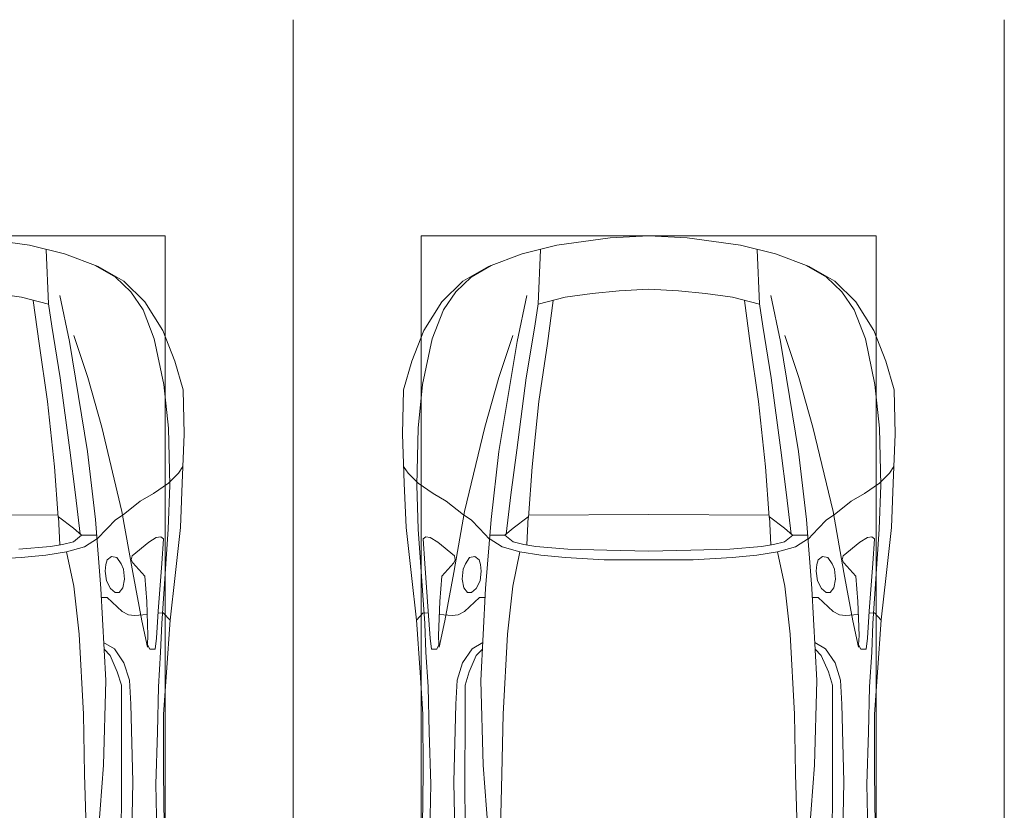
# Model space of a CAD drawing. Header units: millimetres. Extents: x -32229 to 192519, y -13689 to 125138.
# Tile 225 of 256: x 53473 to 56935, y 101530 to 104310. Entities that reach past the tile are written whole.
import ezdxf

# ---------------------------------------------------------------- set-up
doc = ezdxf.new("R2010")
doc.units = ezdxf.units.MM
doc.layers.add('A-DETL-GENF-OTLN', color=7, linetype='Continuous', lineweight=18)
doc.layers.add('C-PRKG-____-OTLN', color=7, linetype='Continuous', lineweight=18)

# ---------------------------------------------------------------- blocks, each defined once
blk = doc.blocks.new('АР_Машиноместо - 4900x2400_М__5300х2500_-3113489--01 ЭЛ')
at = {"layer": 'A-DETL-GENF-OTLN', "color": 253, "lineweight": 13, "true_color": 0xaaaaaa}
for p, q in [((1385.4, 4493), (1573, 4466.6)), ((1573, 4466.6), (1695.6, 4436.7)), ((1638.8, 4260.3), (1630.7, 4451.1)), ((1695.6, 4436.7), (1814, 4391.6)), ((1814, 4391.6), (1903.7, 4340.6)), ((1903.7, 4340.6), (1977.5, 4267.9)), ((1449.6, 4297.3), (1544.5, 4283.9)), ((1544.5, 4283.9), (1639, 4259.4)), ((1586, 4272.5), (1606.4, 4121.6)), ((1977.5, 4267.9), (2041.4, 4167)), ((2041.4, 4167), (2083.6, 4059.2)), ((1606.4, 4121.6), (1636.1, 3917.5)), ((2083.6, 4059.2), (2112.6, 3958.4)), ((2112.6, 3958.4), (2116, 3802.9)), ((1636.1, 3917.5), (1659.9, 3687.8)), ((2116, 3802.9), (2109.8, 3630)), ((1659.9, 3687.8), (1673.4, 3509.6)), ((2096.2, 3665.5), (2111.9, 3688.4)), ((2061.4, 3629.8), (2096.2, 3665.5)), ((2008.6, 3594.2), (2061.4, 3629.8)), ((2109.8, 3630), (2102.9, 3474.2)), ((1901.7, 3518.6), (1962.1, 3567)), ((1962.1, 3567), (2008.6, 3594.2)), ((1250, 3520.1), (1672.8, 3517.2)), ((1674.4, 3512.1), (1679, 3413)), ((1726.8, 3472.4), (1674.4, 3512.1)), ((1823.6, 3260.1), (1804.3, 3502.8)), ((1845.3, 3470.4), (1875.1, 3501.2)), ((1875.1, 3501.2), (1901.7, 3518.6)), ((1755.7, 3447), (1726.8, 3472.4)), ((1809.8, 3433.7), (1845.3, 3470.4)), ((2102.9, 3474.2), (2084.3, 3305.9)), ((1727, 3424.2), (1755.7, 3447)), ((1755.7, 3447.2), (1808.7, 3447.2)), ((2018.5, 3439.1), (1992, 3422.8)), ((2033.8, 3441.1), (2018.5, 3439.1)), ((2043.4, 3434.5), (2033.8, 3441.1)), ((2037.8, 3347.3), (2043.4, 3434.5)), ((1534.7, 3397.8), (1646.7, 3407.2)), ((1646.7, 3407.2), (1688.9, 3414.8)), ((1688.9, 3414.8), (1727, 3424.2)), ((1992, 3422.8), (1933.2, 3375.1)), ((1845.9, 3360.7), (1841.3, 3344.5)), ((1861.3, 3372.5), (1845.9, 3360.7)), ((1880, 3369.3), (1861.3, 3372.5)), ((1894.8, 3346.8), (1880, 3369.3)), ((1933.2, 3375.1), (1930.3, 3360.7)), ((1930.3, 3360.7), (1935.4, 3349.7)), ((1841.3, 3344.5), (1838.9, 3321.2)), ((1902.9, 3327.4), (1894.8, 3346.8)), ((1906.4, 3292.5), (1902.9, 3327.4)), ((1935.4, 3349.7), (1977.8, 3303.2)), ((2025.2, 3179.9), (2037.8, 3347.3)), ((1838.9, 3321.2), (1842.8, 3286.3)), ((1900.2, 3262.3), (1906.4, 3292.5)), ((1977.8, 3303.2), (1984.7, 3213.7)), ((2084.3, 3305.9), (2067.1, 3148.3)), ((1840.7, 2936), (1823.6, 3260.1)), ((1842.8, 3286.3), (1856.8, 3259.9)), ((1856.8, 3259.9), (1873.2, 3246.1)), ((1887.9, 3245.7), (1900.2, 3262.3)), ((1825.4, 3227.6), (1845.5, 3228.1)), ((1845.5, 3228.1), (1898.3, 3179.4)), ((1873.2, 3246.1), (1887.9, 3245.7)), ((1984.7, 3213.7), (1989.1, 3094.6)), ((1898.3, 3179.4), (1920.5, 3167.7)), ((1920.5, 3167.7), (1941.6, 3165.4)), ((1941.6, 3165.4), (1986.4, 3168)), ((2019.2, 3085), (2025.2, 3179.9)), ((2024.8, 3173.5), (2043.1, 3174.2)), ((2043.1, 3174.2), (2067.1, 3148.3)), ((2067.2, 3149.3), (2054, 2964.8)), ((1989.1, 3094.6), (1987.8, 3061.4)), ((2014.4, 3046.1), (2019.2, 3085)), ((1987.8, 3061.4), (1995.5, 3046.6)), ((1995.5, 3046.6), (2014.4, 3046.1)), ((1834.9, 3046.1), (1856.4, 3024.6)), ((1856.4, 3024.6), (1881.3, 2966.7)), ((1881.3, 2966.7), (1895.6, 2919.4)), ((2054, 2964.8), (2043.9, 2818.3)), ((1832.2, 2638.3), (1840.7, 2936)), ((1895.6, 2919.4), (1895.6, 2850.8)), ((1895.6, 2850.8), (1896.5, 2534.3)), ((2043.9, 2818.3), (2043.2, 2613.6)), ((1815.2, 2406.5), (1832.2, 2638.3)), ((2043.2, 2613.6), (2045.5, 2423.6)), ((1896.5, 2534.3), (1893.9, 2314.9))]:
    blk.add_line(p, q, dxfattribs=at)
at = {"layer": 'A-DETL-GENF-OTLN', "color": 254, "lineweight": 13, "true_color": 0xd4d4d4}
for p, q in [((1803.7, 4395.8), (1875, 4354.8)), ((1875, 4354.8), (1928.5, 4303.1)), ((1928.5, 4303.1), (1972.2, 4239.8)), ((1651, 4182.8), (1638.8, 4260.3)), ((1713.1, 4128.3), (1678.9, 4289.8)), ((1972.2, 4239.8), (2011.4, 4138.1)), ((1680.6, 4000.8), (1651, 4182.8)), ((1776.8, 3741.5), (1713.1, 4128.3)), ((1777.3, 4001.8), (1728.3, 4149.8)), ((2011.4, 4138.1), (2045.3, 3976.8)), ((1714.3, 3746.6), (1680.6, 4000.8)), ((1826.4, 3827.1), (1777.3, 4001.8)), ((2045.3, 3976.8), (2061.4, 3823.4)), ((1897.7, 3530.2), (1826.4, 3827.1)), ((2061.4, 3823.4), (2065.8, 3623.7)), ((1734.5, 3589.1), (1714.3, 3746.6)), ((1804.3, 3502.8), (1776.8, 3741.5)), ((2065.8, 3623.7), (2060.5, 3468.5)), ((1750.9, 3450.8), (1734.5, 3589.1)), ((1936, 3316.2), (1897.7, 3530.2)), ((2060.5, 3468.5), (2038, 3136.6)), ((1765.4, 3405.8), (1811.5, 3435.5)), ((1702.9, 3388.2), (1765.4, 3405.8)), ((1406.5, 3360.7), (1542.9, 3368.9)), ((1542.9, 3368.9), (1630, 3377.1)), ((1630, 3377.1), (1702.9, 3388.2)), ((1728.3, 3268.5), (1702.9, 3388.2)), ((1967.3, 3145.9), (1936, 3316.2)), ((1747.2, 3099), (1728.3, 3268.5)), ((1987.5, 3053.2), (1967.3, 3145.9)), ((2038, 3136.6), (2033.7, 3036.3)), ((1762.2, 2818.3), (1747.2, 3099)), ((1871, 3048.1), (1833.3, 3069.7)), ((1904.8, 2997.9), (1871, 3048.1)), ((2033.7, 3036.3), (2026.1, 2913.7)), ((1924.3, 2937.4), (1904.8, 2997.9)), ((1928.4, 2853.3), (1924.3, 2937.4)), ((2026.1, 2913.7), (2022.2, 2754.7)), ((1935.6, 2580.5), (1928.4, 2853.3)), ((1766.2, 2606.7), (1762.2, 2818.3)), ((2022.2, 2754.7), (2016.7, 2571.4)), ((1771.6, 2415.7), (1766.2, 2606.7)), ((1929.4, 2291.4), (1935.6, 2580.5)), ((2016.7, 2571.4), (2022, 2290))]:
    blk.add_line(p, q, dxfattribs=at)
at = {"layer": 'C-PRKG-____-OTLN', "color": 253, "lineweight": 13, "true_color": 0xaaaaaa}
for p, q in [((2500, 0), (2500, 5259.8)), ((450, 4500), (2050, 4500)), ((2050, 800), (2050, 4500))]:
    blk.add_line(p, q, dxfattribs=at)
blk = doc.blocks.new('АР_Машиноместо - 4900x2400_М__5300х2500_-V17--01 ЭЛ')
at = {"layer": 'A-DETL-GENF-OTLN', "color": 254, "lineweight": 13, "true_color": 0xd4d4d4}
for p, q in [((483.3, -2571.4), (478, -2290)), ((570.6, -2291.4), (564.4, -2580.5)), ((1929.4, -2291.4), (1935.6, -2580.5)), ((2016.7, -2571.4), (2022, -2290)), ((728.4, -2415.7), (733.8, -2606.7)), ((1771.6, -2415.7), (1766.2, -2606.7)), ((477.8, -2754.7), (483.3, -2571.4)), ((564.4, -2580.5), (571.6, -2853.3)), ((1935.6, -2580.5), (1928.4, -2853.3)), ((2022.2, -2754.7), (2016.7, -2571.4)), ((733.8, -2606.7), (737.8, -2818.3)), ((1766.2, -2606.7), (1762.2, -2818.3)), ((473.9, -2913.7), (477.8, -2754.7)), ((2026.1, -2913.7), (2022.2, -2754.7)), ((737.8, -2818.3), (752.8, -3099)), ((1762.2, -2818.3), (1747.2, -3099)), ((571.6, -2853.3), (575.7, -2937.4)), ((1928.4, -2853.3), (1924.3, -2937.4)), ((466.3, -3036.3), (473.9, -2913.7)), ((575.7, -2937.4), (595.2, -2997.9)), ((1924.3, -2937.4), (1904.8, -2997.9)), ((2033.7, -3036.3), (2026.1, -2913.7)), ((595.2, -2997.9), (629, -3048.1)), ((1904.8, -2997.9), (1871, -3048.1)), ((462, -3136.6), (466.3, -3036.3)), ((2038, -3136.6), (2033.7, -3036.3)), ((512.5, -3053.2), (532.7, -3145.9)), ((629, -3048.1), (666.7, -3069.7)), ((1871, -3048.1), (1833.3, -3069.7)), ((1987.5, -3053.2), (1967.3, -3145.9)), ((752.8, -3099), (771.7, -3268.5)), ((1747.2, -3099), (1728.3, -3268.5)), ((439.5, -3468.5), (462, -3136.6)), ((532.7, -3145.9), (564, -3316.2)), ((1967.3, -3145.9), (1936, -3316.2)), ((2060.5, -3468.5), (2038, -3136.6)), ((771.7, -3268.5), (797.1, -3388.2)), ((1728.3, -3268.5), (1702.9, -3388.2)), ((564, -3316.2), (602.3, -3530.2)), ((1936, -3316.2), (1897.7, -3530.2)), ((797.1, -3388.2), (734.6, -3405.8)), ((870, -3377.1), (797.1, -3388.2)), ((957.1, -3368.9), (870, -3377.1)), ((1093.5, -3360.7), (957.1, -3368.9)), ((1250, -3360.7), (1093.5, -3360.7)), ((1250, -3360.7), (1406.5, -3360.7)), ((1406.5, -3360.7), (1542.9, -3368.9)), ((1542.9, -3368.9), (1630, -3377.1)), ((1630, -3377.1), (1702.9, -3388.2)), ((1702.9, -3388.2), (1765.4, -3405.8)), ((734.6, -3405.8), (688.5, -3435.5)), ((1765.4, -3405.8), (1811.5, -3435.5)), ((749.1, -3450.8), (765.5, -3589.1)), ((1750.9, -3450.8), (1734.5, -3589.1)), ((434.2, -3623.7), (439.5, -3468.5)), ((2065.8, -3623.7), (2060.5, -3468.5)), ((602.3, -3530.2), (673.6, -3827.1)), ((695.7, -3502.8), (723.2, -3741.5)), ((1804.3, -3502.8), (1776.8, -3741.5)), ((1897.7, -3530.2), (1826.4, -3827.1)), ((765.5, -3589.1), (785.7, -3746.6)), ((1734.5, -3589.1), (1714.3, -3746.6)), ((438.6, -3823.4), (434.2, -3623.7)), ((2061.4, -3823.4), (2065.8, -3623.7)), ((723.2, -3741.5), (786.9, -4128.3)), ((785.7, -3746.6), (819.4, -4000.8)), ((1714.3, -3746.6), (1680.6, -4000.8)), ((1776.8, -3741.5), (1713.1, -4128.3)), ((454.7, -3976.8), (438.6, -3823.4)), ((673.6, -3827.1), (722.7, -4001.8)), ((1826.4, -3827.1), (1777.3, -4001.8)), ((2045.3, -3976.8), (2061.4, -3823.4)), ((488.6, -4138.1), (454.7, -3976.8)), ((2011.4, -4138.1), (2045.3, -3976.8)), ((722.7, -4001.8), (771.7, -4149.8)), ((819.4, -4000.8), (849, -4182.8)), ((1680.6, -4000.8), (1651, -4182.8)), ((1777.3, -4001.8), (1728.3, -4149.8)), ((527.8, -4239.8), (488.6, -4138.1)), ((786.9, -4128.3), (821.1, -4289.8)), ((1713.1, -4128.3), (1678.9, -4289.8)), ((1972.2, -4239.8), (2011.4, -4138.1)), ((849, -4182.8), (861.2, -4260.3)), ((1651, -4182.8), (1638.8, -4260.3)), ((571.5, -4303.1), (527.8, -4239.8)), ((1928.5, -4303.1), (1972.2, -4239.8)), ((625, -4354.8), (571.5, -4303.1)), ((1875, -4354.8), (1928.5, -4303.1)), ((696.3, -4395.8), (625, -4354.8)), ((1803.7, -4395.8), (1875, -4354.8))]:
    blk.add_line(p, q, dxfattribs=at)
at = {"layer": 'A-DETL-GENF-OTLN', "color": 253, "lineweight": 13, "true_color": 0xaaaaaa}
for p, q in [((603.5, -2534.3), (606.1, -2314.9)), ((1896.5, -2534.3), (1893.9, -2314.9)), ((684.8, -2406.5), (667.8, -2638.3)), ((1815.2, -2406.5), (1832.2, -2638.3)), ((456.8, -2613.6), (454.5, -2423.6)), ((2043.2, -2613.6), (2045.5, -2423.6)), ((604.4, -2850.8), (603.5, -2534.3)), ((1895.6, -2850.8), (1896.5, -2534.3)), ((456.1, -2818.3), (456.8, -2613.6)), ((2043.9, -2818.3), (2043.2, -2613.6)), ((667.8, -2638.3), (659.3, -2936)), ((1832.2, -2638.3), (1840.7, -2936)), ((446, -2964.8), (456.1, -2818.3)), ((2054, -2964.8), (2043.9, -2818.3)), ((604.4, -2919.4), (604.4, -2850.8)), ((1895.6, -2919.4), (1895.6, -2850.8)), ((618.7, -2966.7), (604.4, -2919.4)), ((659.3, -2936), (676.4, -3260.1)), ((1840.7, -2936), (1823.6, -3260.1)), ((1881.3, -2966.7), (1895.6, -2919.4)), ((432.8, -3149.3), (446, -2964.8)), ((643.6, -3024.6), (618.7, -2966.7)), ((1856.4, -3024.6), (1881.3, -2966.7)), ((2067.2, -3149.3), (2054, -2964.8)), ((485.6, -3046.1), (480.8, -3085)), ((504.5, -3046.6), (485.6, -3046.1)), ((665.1, -3046.1), (643.6, -3024.6)), ((1834.9, -3046.1), (1856.4, -3024.6)), ((1995.5, -3046.6), (2014.4, -3046.1)), ((2014.4, -3046.1), (2019.2, -3085)), ((512.2, -3061.4), (504.5, -3046.6)), ((510.9, -3094.6), (512.2, -3061.4)), ((1987.8, -3061.4), (1995.5, -3046.6)), ((1989.1, -3094.6), (1987.8, -3061.4)), ((480.8, -3085), (474.8, -3179.9)), ((515.3, -3213.7), (510.9, -3094.6)), ((1984.7, -3213.7), (1989.1, -3094.6)), ((2019.2, -3085), (2025.2, -3179.9)), ((415.7, -3305.9), (432.8, -3149.3)), ((456.9, -3174.2), (432.9, -3148.3)), ((2043.1, -3174.2), (2067.1, -3148.3)), ((2084.3, -3305.9), (2067.1, -3148.3)), ((475.2, -3173.5), (456.9, -3174.2)), ((474.8, -3179.9), (462.2, -3347.3)), ((558.4, -3165.4), (513.6, -3168)), ((579.5, -3167.7), (558.4, -3165.4)), ((601.7, -3179.4), (579.5, -3167.7)), ((654.5, -3228.1), (601.7, -3179.4)), ((1845.5, -3228.1), (1898.3, -3179.4)), ((1898.3, -3179.4), (1920.5, -3167.7)), ((1920.5, -3167.7), (1941.6, -3165.4)), ((1941.6, -3165.4), (1986.4, -3168)), ((2024.8, -3173.5), (2043.1, -3174.2)), ((2025.2, -3179.9), (2037.8, -3347.3)), ((522.2, -3303.2), (515.3, -3213.7)), ((1977.8, -3303.2), (1984.7, -3213.7)), ((612.1, -3245.7), (599.8, -3262.3)), ((626.8, -3246.1), (612.1, -3245.7)), ((643.2, -3259.9), (626.8, -3246.1)), ((674.6, -3227.6), (654.5, -3228.1)), ((1825.4, -3227.6), (1845.5, -3228.1)), ((1856.8, -3259.9), (1873.2, -3246.1)), ((1873.2, -3246.1), (1887.9, -3245.7)), ((1887.9, -3245.7), (1900.2, -3262.3)), ((599.8, -3262.3), (593.6, -3292.5)), ((657.2, -3286.3), (643.2, -3259.9)), ((661.1, -3321.2), (657.2, -3286.3)), ((676.4, -3260.1), (695.7, -3502.8)), ((1823.6, -3260.1), (1804.3, -3502.8)), ((1838.9, -3321.2), (1842.8, -3286.3)), ((1842.8, -3286.3), (1856.8, -3259.9)), ((1900.2, -3262.3), (1906.4, -3292.5)), ((397.1, -3474.2), (415.7, -3305.9)), ((564.6, -3349.7), (522.2, -3303.2)), ((593.6, -3292.5), (597.1, -3327.4)), ((658.7, -3344.5), (661.1, -3321.2)), ((1841.3, -3344.5), (1838.9, -3321.2)), ((1906.4, -3292.5), (1902.9, -3327.4)), ((1935.4, -3349.7), (1977.8, -3303.2)), ((2102.9, -3474.2), (2084.3, -3305.9)), ((462.2, -3347.3), (456.6, -3434.5)), ((569.7, -3360.7), (564.6, -3349.7)), ((597.1, -3327.4), (605.2, -3346.8)), ((605.2, -3346.8), (620, -3369.3)), ((654.1, -3360.7), (658.7, -3344.5)), ((1845.9, -3360.7), (1841.3, -3344.5)), ((1894.8, -3346.8), (1880, -3369.3)), ((1902.9, -3327.4), (1894.8, -3346.8)), ((1930.3, -3360.7), (1935.4, -3349.7)), ((2037.8, -3347.3), (2043.4, -3434.5)), ((508, -3422.8), (566.8, -3375.1)), ((566.8, -3375.1), (569.7, -3360.7)), ((620, -3369.3), (638.7, -3372.5)), ((638.7, -3372.5), (654.1, -3360.7)), ((1250, -3391.3), (1102.5, -3394.3)), ((1250, -3391.3), (1397.5, -3394.3)), ((1861.3, -3372.5), (1845.9, -3360.7)), ((1880, -3369.3), (1861.3, -3372.5)), ((1933.2, -3375.1), (1930.3, -3360.7)), ((1992, -3422.8), (1933.2, -3375.1)), ((481.5, -3439.1), (508, -3422.8)), ((773, -3424.2), (744.1, -3447.2)), ((811.1, -3414.8), (773, -3424.2)), ((853.3, -3407.2), (811.1, -3414.8)), ((825.6, -3512.1), (821, -3413)), ((965.3, -3397.8), (853.3, -3407.2)), ((1102.5, -3394.3), (965.3, -3397.8)), ((1397.5, -3394.3), (1534.7, -3397.8)), ((1534.7, -3397.8), (1646.7, -3407.2)), ((1646.7, -3407.2), (1688.9, -3414.8)), ((1674.4, -3512.1), (1679, -3413)), ((1688.9, -3414.8), (1727, -3424.2)), ((1727, -3424.2), (1755.7, -3447)), ((2018.5, -3439.1), (1992, -3422.8)), ((456.6, -3434.5), (466.2, -3441.1)), ((466.2, -3441.1), (481.5, -3439.1)), ((690.2, -3433.7), (654.7, -3470.4)), ((744.1, -3447.2), (691.3, -3447.2)), ((744.3, -3447), (773.2, -3472.4)), ((1755.7, -3447), (1726.8, -3472.4)), ((1755.7, -3447.2), (1808.7, -3447.2)), ((1809.8, -3433.7), (1845.3, -3470.4)), ((2033.8, -3441.1), (2018.5, -3439.1)), ((2043.4, -3434.5), (2033.8, -3441.1)), ((390.2, -3630), (397.1, -3474.2)), ((654.7, -3470.4), (624.9, -3501.2)), ((773.2, -3472.4), (825.6, -3512.1)), ((1726.8, -3472.4), (1674.4, -3512.1)), ((1845.3, -3470.4), (1875.1, -3501.2)), ((2109.8, -3630), (2102.9, -3474.2)), ((598.3, -3518.6), (537.9, -3567)), ((624.9, -3501.2), (598.3, -3518.6)), ((840.1, -3687.8), (826.6, -3509.6)), ((1250, -3520.1), (827.2, -3517.2)), ((1250, -3520.1), (1672.8, -3517.2)), ((1659.9, -3687.8), (1673.4, -3509.6)), ((1875.1, -3501.2), (1901.7, -3518.6)), ((1901.7, -3518.6), (1962.1, -3567)), ((491.4, -3594.2), (438.6, -3629.8)), ((537.9, -3567), (491.4, -3594.2)), ((1962.1, -3567), (2008.6, -3594.2)), ((2008.6, -3594.2), (2061.4, -3629.8)), ((384, -3802.9), (390.2, -3630)), ((438.6, -3629.8), (403.8, -3665.5)), ((2061.4, -3629.8), (2096.2, -3665.5)), ((2116, -3802.9), (2109.8, -3630)), ((403.8, -3665.5), (388.1, -3688.4)), ((2096.2, -3665.5), (2111.9, -3688.4)), ((863.9, -3917.5), (840.1, -3687.8)), ((1636.1, -3917.5), (1659.9, -3687.8)), ((387.4, -3958.4), (384, -3802.9)), ((2112.6, -3958.4), (2116, -3802.9)), ((893.6, -4121.6), (863.9, -3917.5)), ((1606.4, -4121.6), (1636.1, -3917.5)), ((416.4, -4059.2), (387.4, -3958.4)), ((2083.6, -4059.2), (2112.6, -3958.4)), ((458.6, -4167), (416.4, -4059.2)), ((2041.4, -4167), (2083.6, -4059.2)), ((914, -4272.5), (893.6, -4121.6)), ((1586, -4272.5), (1606.4, -4121.6)), ((522.5, -4267.9), (458.6, -4167)), ((1977.5, -4267.9), (2041.4, -4167)), ((596.3, -4340.6), (522.5, -4267.9)), ((955.5, -4283.9), (861, -4259.4)), ((861.2, -4260.3), (869.3, -4451.1)), ((1050.4, -4297.3), (955.5, -4283.9)), ((1449.6, -4297.3), (1544.5, -4283.9)), ((1544.5, -4283.9), (1639, -4259.4)), ((1638.8, -4260.3), (1630.7, -4451.1)), ((1903.7, -4340.6), (1977.5, -4267.9)), ((1146, -4306.7), (1050.4, -4297.3)), ((1250, -4312), (1146, -4306.7)), ((1250, -4312), (1354, -4306.7)), ((1354, -4306.7), (1449.6, -4297.3)), ((686, -4391.6), (596.3, -4340.6)), ((1814, -4391.6), (1903.7, -4340.6)), ((804.4, -4436.7), (686, -4391.6)), ((1695.6, -4436.7), (1814, -4391.6)), ((927, -4466.6), (804.4, -4436.7)), ((1573, -4466.6), (1695.6, -4436.7)), ((1114.6, -4493), (927, -4466.6)), ((1250, -4500), (1114.6, -4493)), ((1250, -4500), (1385.4, -4493)), ((1385.4, -4493), (1573, -4466.6))]:
    blk.add_line(p, q, dxfattribs=at)
at = {"layer": 'C-PRKG-____-OTLN', "color": 253, "lineweight": 13, "true_color": 0xaaaaaa}
for p, q in [((0, 0), (0, -5259.8)), ((2500, 0), (2500, -5259.8)), ((450, -800), (450, -4500)), ((2050, -800), (2050, -4500)), ((450, -4500), (2050, -4500))]:
    blk.add_line(p, q, dxfattribs=at)
blk = doc.blocks.new('Наметкина 10_РД_АР_П_отсоединено_rvt-1--01 ЭЛ')
at = {"layer": 'C-PRKG-____-OTLN', "color": 253, "lineweight": 13, "true_color": 0xaaaaaa}
blk.add_blockref('АР_Машиноместо - 4900x2400_М__5300х2500_-3113489--01 ЭЛ', (51935.3, 99050), dxfattribs=at)
at = {"layer": 'C-PRKG-____-OTLN', "color": 253, "lineweight": 13, "true_color": 0xaaaaaa, "rotation": 180}
blk.add_blockref('АР_Машиноместо - 4900x2400_М__5300х2500_-V17--01 ЭЛ', (56935.3, 99050), dxfattribs=at)

msp = doc.modelspace()

# ---------------------------------------------------------------- block references
at = {"lineweight": 5}
msp.add_blockref('Наметкина 10_РД_АР_П_отсоединено_rvt-1--01 ЭЛ', (0, 0), dxfattribs=at)

doc.saveas('drawing.dxf')
